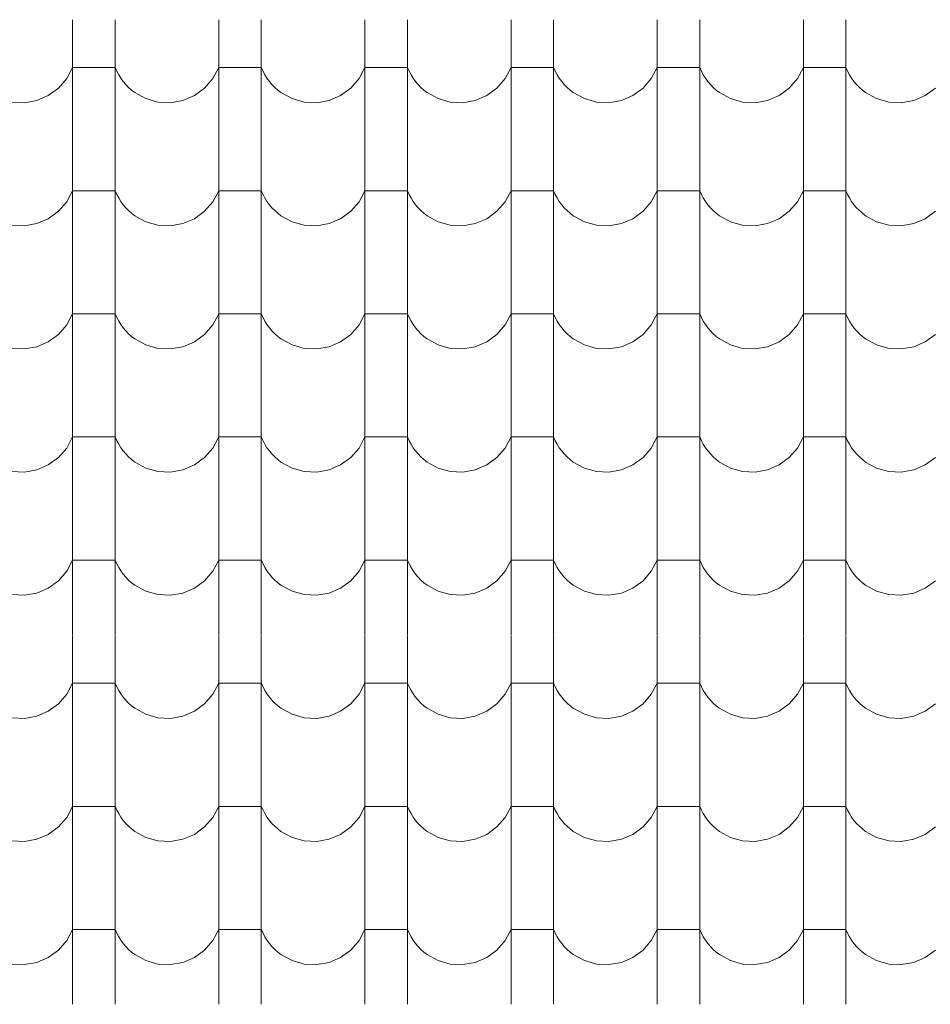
# Model space of a CAD drawing. Header units: millimetres. Extents: x -20699 to 32021, y -4298 to 11971.
# Tile 25 of 74: x -13469 to -12441, y 7717 to 8829. Entities that reach past the tile are written whole.
import ezdxf

# ---------------------------------------------------------------- set-up
doc = ezdxf.new("R2010")
doc.units = ezdxf.units.MM
doc.header["$MEASUREMENT"] = 0
doc.layers.add('A-A_1_Bourané_Výplně - Povrchové', color=7, linetype='Continuous')
doc.layers.add('A-A_1_Konstrukce - střechy a skořepiny', color=7, linetype='Continuous')

# ---------------------------------------------------------------- blocks, each defined once
blk = doc.blocks.new('*X1', base_point=(-21954.7, -8431.5))
at = {"layer": 'A-A_1_Bourané_Výplně - Povrchové', "color": 251, "linetype": 'Continuous', "lineweight": 20, "true_color": 0x6a6a6a}
for p, q in [((-13408.9, 8828.5), (-13408.9, 8690)), ((-13360.9, 8828.5), (-13360.9, 8690)), ((-13243.9, 8828.5), (-13243.9, 8690)), ((-13195.9, 8828.5), (-13195.9, 8690)), ((-13078.9, 8828.5), (-13078.9, 8690)), ((-13030.9, 8828.5), (-13030.9, 8690)), ((-12913.9, 8828.5), (-12913.9, 8690)), ((-12865.9, 8828.5), (-12865.9, 8690)), ((-12748.9, 8828.5), (-12748.9, 8690)), ((-12700.9, 8828.5), (-12700.9, 8690)), ((-12583.9, 8828.5), (-12583.9, 8690)), ((-12535.9, 8828.5), (-12535.9, 8690)), ((-13415.6, 8762), (-13408.9, 8774.5)), ((-13384.9, 8774.5), (-13408.9, 8774.5)), ((-13360.9, 8774.5), (-13384.9, 8774.5)), ((-13360.9, 8774.5), (-13359, 8770.3)), ((-13359, 8770.3), (-13356.9, 8766.3)), ((-13250.6, 8762), (-13243.9, 8774.5)), ((-13219.9, 8774.5), (-13243.9, 8774.5)), ((-13195.9, 8774.5), (-13219.9, 8774.5)), ((-13195.9, 8774.5), (-13194, 8770.3)), ((-13194, 8770.3), (-13191.9, 8766.3)), ((-13085.6, 8762), (-13078.9, 8774.5)), ((-13054.9, 8774.5), (-13078.9, 8774.5)), ((-13030.9, 8774.5), (-13054.9, 8774.5)), ((-13030.9, 8774.5), (-13029, 8770.3)), ((-13029, 8770.3), (-13026.9, 8766.3)), ((-12920.6, 8762), (-12913.9, 8774.5)), ((-12889.9, 8774.5), (-12913.9, 8774.5)), ((-12865.9, 8774.5), (-12889.9, 8774.5)), ((-12865.9, 8774.5), (-12864, 8770.3)), ((-12864, 8770.3), (-12861.9, 8766.3)), ((-12755.6, 8762), (-12748.9, 8774.5)), ((-12724.9, 8774.5), (-12748.9, 8774.5)), ((-12700.9, 8774.5), (-12724.9, 8774.5)), ((-12700.9, 8774.5), (-12699, 8770.3)), ((-12699, 8770.3), (-12696.9, 8766.3)), ((-12590.6, 8762), (-12583.9, 8774.5)), ((-12559.9, 8774.5), (-12583.9, 8774.5)), ((-12535.9, 8774.5), (-12559.9, 8774.5)), ((-12535.9, 8774.5), (-12534, 8770.3)), ((-12534, 8770.3), (-12531.9, 8766.3)), ((-13424.9, 8751.2), (-13415.6, 8762)), ((-13356.9, 8766.3), (-13354.5, 8762.4)), ((-13354.5, 8762.4), (-13351.8, 8758.7)), ((-13351.8, 8758.7), (-13348.9, 8755.3)), ((-13259.9, 8751.2), (-13250.6, 8762)), ((-13191.9, 8766.3), (-13189.5, 8762.4)), ((-13189.5, 8762.4), (-13186.8, 8758.7)), ((-13186.8, 8758.7), (-13183.9, 8755.3)), ((-13094.9, 8751.2), (-13085.6, 8762)), ((-13026.9, 8766.3), (-13024.5, 8762.4)), ((-13024.5, 8762.4), (-13021.8, 8758.7)), ((-13021.8, 8758.7), (-13018.9, 8755.3)), ((-12929.9, 8751.2), (-12920.6, 8762)), ((-12861.9, 8766.3), (-12859.5, 8762.4)), ((-12859.5, 8762.4), (-12856.8, 8758.7)), ((-12856.8, 8758.7), (-12853.9, 8755.3)), ((-12764.9, 8751.2), (-12755.6, 8762)), ((-12696.9, 8766.3), (-12694.5, 8762.4)), ((-12694.5, 8762.4), (-12691.8, 8758.7)), ((-12691.8, 8758.7), (-12688.9, 8755.3)), ((-12599.9, 8751.2), (-12590.6, 8762)), ((-12531.9, 8766.3), (-12529.5, 8762.4)), ((-12529.5, 8762.4), (-12526.8, 8758.7)), ((-12526.8, 8758.7), (-12523.9, 8755.3)), ((-13436.4, 8742.9), (-13424.9, 8751.2)), ((-13348.9, 8755.3), (-13345.7, 8752)), ((-13345.7, 8752), (-13342.3, 8749)), ((-13342.3, 8749), (-13338.7, 8746.2)), ((-13271.4, 8742.9), (-13259.9, 8751.2)), ((-13183.9, 8755.3), (-13180.7, 8752)), ((-13180.7, 8752), (-13177.3, 8749)), ((-13177.3, 8749), (-13173.7, 8746.2)), ((-13106.4, 8742.9), (-13094.9, 8751.2)), ((-13018.9, 8755.3), (-13015.7, 8752)), ((-13015.7, 8752), (-13012.3, 8749)), ((-13012.3, 8749), (-13008.7, 8746.2)), ((-12941.4, 8742.9), (-12929.9, 8751.2)), ((-12853.9, 8755.3), (-12850.7, 8752)), ((-12850.7, 8752), (-12847.3, 8749)), ((-12847.3, 8749), (-12843.7, 8746.2)), ((-12776.4, 8742.9), (-12764.9, 8751.2)), ((-12688.9, 8755.3), (-12685.7, 8752)), ((-12685.7, 8752), (-12682.3, 8749)), ((-12682.3, 8749), (-12678.7, 8746.2)), ((-12611.4, 8742.9), (-12599.9, 8751.2)), ((-12523.9, 8755.3), (-12520.7, 8752)), ((-12520.7, 8752), (-12517.3, 8749)), ((-12517.3, 8749), (-12513.7, 8746.2)), ((-12446.4, 8742.9), (-12434.9, 8751.2)), ((-13463.4, 8734.8), (-13449.4, 8737.3)), ((-13449.4, 8737.3), (-13436.4, 8742.9)), ((-13338.7, 8746.2), (-13326.2, 8739.4)), ((-13326.2, 8739.4), (-13312.6, 8735.5)), ((-13298.4, 8734.8), (-13284.4, 8737.3)), ((-13284.4, 8737.3), (-13271.4, 8742.9)), ((-13173.7, 8746.2), (-13161.2, 8739.4)), ((-13161.2, 8739.4), (-13147.6, 8735.5)), ((-13133.4, 8734.8), (-13119.4, 8737.3)), ((-13119.4, 8737.3), (-13106.4, 8742.9)), ((-13008.7, 8746.2), (-12996.2, 8739.4)), ((-12996.2, 8739.4), (-12982.6, 8735.5)), ((-12968.4, 8734.8), (-12954.4, 8737.3)), ((-12954.4, 8737.3), (-12941.4, 8742.9)), ((-12843.7, 8746.2), (-12831.2, 8739.4)), ((-12831.2, 8739.4), (-12817.6, 8735.5)), ((-12803.4, 8734.8), (-12789.4, 8737.3)), ((-12789.4, 8737.3), (-12776.4, 8742.9)), ((-12678.7, 8746.2), (-12666.2, 8739.4)), ((-12666.2, 8739.4), (-12652.6, 8735.5)), ((-12638.4, 8734.8), (-12624.4, 8737.3)), ((-12624.4, 8737.3), (-12611.4, 8742.9)), ((-12513.7, 8746.2), (-12501.2, 8739.4)), ((-12501.2, 8739.4), (-12487.6, 8735.5)), ((-12473.4, 8734.8), (-12459.4, 8737.3)), ((-12459.4, 8737.3), (-12446.4, 8742.9)), ((-13477.6, 8735.5), (-13463.4, 8734.8)), ((-13312.6, 8735.5), (-13298.4, 8734.8)), ((-13147.6, 8735.5), (-13133.4, 8734.8)), ((-12982.6, 8735.5), (-12968.4, 8734.8)), ((-12817.6, 8735.5), (-12803.4, 8734.8)), ((-12652.6, 8735.5), (-12638.4, 8734.8)), ((-12487.6, 8735.5), (-12473.4, 8734.8)), ((-13408.9, 8689.5), (-13408.9, 8551)), ((-13360.9, 8689.5), (-13360.9, 8551)), ((-13243.9, 8689.5), (-13243.9, 8551)), ((-13195.9, 8689.5), (-13195.9, 8551)), ((-13078.9, 8689.5), (-13078.9, 8551)), ((-13030.9, 8689.5), (-13030.9, 8551)), ((-12913.9, 8689.5), (-12913.9, 8551)), ((-12865.9, 8689.5), (-12865.9, 8551)), ((-12748.9, 8689.5), (-12748.9, 8551)), ((-12700.9, 8689.5), (-12700.9, 8551)), ((-12583.9, 8689.5), (-12583.9, 8551)), ((-12535.9, 8689.5), (-12535.9, 8551)), ((-13415.6, 8623), (-13408.9, 8635.5)), ((-13384.9, 8635.5), (-13408.9, 8635.5)), ((-13360.9, 8635.5), (-13384.9, 8635.5)), ((-13360.9, 8635.5), (-13359, 8631.3)), ((-13359, 8631.3), (-13356.9, 8627.3)), ((-13356.9, 8627.3), (-13354.5, 8623.4)), ((-13250.6, 8623), (-13243.9, 8635.5)), ((-13219.9, 8635.5), (-13243.9, 8635.5)), ((-13195.9, 8635.5), (-13219.9, 8635.5)), ((-13195.9, 8635.5), (-13194, 8631.3)), ((-13194, 8631.3), (-13191.9, 8627.3)), ((-13191.9, 8627.3), (-13189.5, 8623.4)), ((-13085.6, 8623), (-13078.9, 8635.5)), ((-13054.9, 8635.5), (-13078.9, 8635.5)), ((-13030.9, 8635.5), (-13054.9, 8635.5)), ((-13030.9, 8635.5), (-13029, 8631.3)), ((-13029, 8631.3), (-13026.9, 8627.3)), ((-13026.9, 8627.3), (-13024.5, 8623.4)), ((-12920.6, 8623), (-12913.9, 8635.5)), ((-12889.9, 8635.5), (-12913.9, 8635.5)), ((-12865.9, 8635.5), (-12889.9, 8635.5)), ((-12865.9, 8635.5), (-12864, 8631.3)), ((-12864, 8631.3), (-12861.9, 8627.3)), ((-12861.9, 8627.3), (-12859.5, 8623.4)), ((-12755.6, 8623), (-12748.9, 8635.5)), ((-12724.9, 8635.5), (-12748.9, 8635.5)), ((-12700.9, 8635.5), (-12724.9, 8635.5)), ((-12700.9, 8635.5), (-12699, 8631.3)), ((-12699, 8631.3), (-12696.9, 8627.3)), ((-12696.9, 8627.3), (-12694.5, 8623.4)), ((-12590.6, 8623), (-12583.9, 8635.5)), ((-12559.9, 8635.5), (-12583.9, 8635.5)), ((-12535.9, 8635.5), (-12559.9, 8635.5)), ((-12535.9, 8635.5), (-12534, 8631.3)), ((-12534, 8631.3), (-12531.9, 8627.3)), ((-12531.9, 8627.3), (-12529.5, 8623.4)), ((-13424.9, 8612.2), (-13415.6, 8623)), ((-13354.5, 8623.4), (-13351.8, 8619.7)), ((-13351.8, 8619.7), (-13348.9, 8616.3)), ((-13348.9, 8616.3), (-13345.7, 8613)), ((-13259.9, 8612.2), (-13250.6, 8623)), ((-13189.5, 8623.4), (-13186.8, 8619.7)), ((-13186.8, 8619.7), (-13183.9, 8616.3)), ((-13183.9, 8616.3), (-13180.7, 8613)), ((-13094.9, 8612.2), (-13085.6, 8623)), ((-13024.5, 8623.4), (-13021.8, 8619.7)), ((-13021.8, 8619.7), (-13018.9, 8616.3)), ((-13018.9, 8616.3), (-13015.7, 8613)), ((-12929.9, 8612.2), (-12920.6, 8623)), ((-12859.5, 8623.4), (-12856.8, 8619.7)), ((-12856.8, 8619.7), (-12853.9, 8616.3)), ((-12853.9, 8616.3), (-12850.7, 8613)), ((-12764.9, 8612.2), (-12755.6, 8623)), ((-12694.5, 8623.4), (-12691.8, 8619.7)), ((-12691.8, 8619.7), (-12688.9, 8616.3)), ((-12688.9, 8616.3), (-12685.7, 8613)), ((-12599.9, 8612.2), (-12590.6, 8623)), ((-12529.5, 8623.4), (-12526.8, 8619.7)), ((-12526.8, 8619.7), (-12523.9, 8616.3)), ((-12523.9, 8616.3), (-12520.7, 8613)), ((-13449.4, 8598.3), (-13436.4, 8603.9)), ((-13436.4, 8603.9), (-13424.9, 8612.2)), ((-13345.7, 8613), (-13342.3, 8610)), ((-13342.3, 8610), (-13338.7, 8607.2)), ((-13338.7, 8607.2), (-13326.2, 8600.4)), ((-13284.4, 8598.3), (-13271.4, 8603.9)), ((-13271.4, 8603.9), (-13259.9, 8612.2)), ((-13180.7, 8613), (-13177.3, 8610)), ((-13177.3, 8610), (-13173.7, 8607.2)), ((-13173.7, 8607.2), (-13161.2, 8600.4)), ((-13119.4, 8598.3), (-13106.4, 8603.9)), ((-13106.4, 8603.9), (-13094.9, 8612.2)), ((-13015.7, 8613), (-13012.3, 8610)), ((-13012.3, 8610), (-13008.7, 8607.2)), ((-13008.7, 8607.2), (-12996.2, 8600.4)), ((-12954.4, 8598.3), (-12941.4, 8603.9)), ((-12941.4, 8603.9), (-12929.9, 8612.2)), ((-12850.7, 8613), (-12847.3, 8610)), ((-12847.3, 8610), (-12843.7, 8607.2)), ((-12843.7, 8607.2), (-12831.2, 8600.4)), ((-12789.4, 8598.3), (-12776.4, 8603.9)), ((-12776.4, 8603.9), (-12764.9, 8612.2)), ((-12685.7, 8613), (-12682.3, 8610)), ((-12682.3, 8610), (-12678.7, 8607.2)), ((-12678.7, 8607.2), (-12666.2, 8600.4)), ((-12624.4, 8598.3), (-12611.4, 8603.9)), ((-12611.4, 8603.9), (-12599.9, 8612.2)), ((-12520.7, 8613), (-12517.3, 8610)), ((-12517.3, 8610), (-12513.7, 8607.2)), ((-12513.7, 8607.2), (-12501.2, 8600.4)), ((-12459.4, 8598.3), (-12446.4, 8603.9)), ((-12446.4, 8603.9), (-12434.9, 8612.2)), ((-13477.6, 8596.5), (-13463.4, 8595.8)), ((-13463.4, 8595.8), (-13449.4, 8598.3)), ((-13326.2, 8600.4), (-13312.6, 8596.5)), ((-13312.6, 8596.5), (-13298.4, 8595.8)), ((-13298.4, 8595.8), (-13284.4, 8598.3)), ((-13161.2, 8600.4), (-13147.6, 8596.5)), ((-13147.6, 8596.5), (-13133.4, 8595.8)), ((-13133.4, 8595.8), (-13119.4, 8598.3)), ((-12996.2, 8600.4), (-12982.6, 8596.5)), ((-12982.6, 8596.5), (-12968.4, 8595.8)), ((-12968.4, 8595.8), (-12954.4, 8598.3)), ((-12831.2, 8600.4), (-12817.6, 8596.5)), ((-12817.6, 8596.5), (-12803.4, 8595.8)), ((-12803.4, 8595.8), (-12789.4, 8598.3)), ((-12666.2, 8600.4), (-12652.6, 8596.5)), ((-12652.6, 8596.5), (-12638.4, 8595.8)), ((-12638.4, 8595.8), (-12624.4, 8598.3)), ((-12501.2, 8600.4), (-12487.6, 8596.5)), ((-12487.6, 8596.5), (-12473.4, 8595.8)), ((-12473.4, 8595.8), (-12459.4, 8598.3)), ((-13408.9, 8550.5), (-13408.9, 8412)), ((-13360.9, 8550.5), (-13360.9, 8412)), ((-13243.9, 8550.5), (-13243.9, 8412)), ((-13195.9, 8550.5), (-13195.9, 8412)), ((-13078.9, 8550.5), (-13078.9, 8412)), ((-13030.9, 8550.5), (-13030.9, 8412)), ((-12913.9, 8550.5), (-12913.9, 8412)), ((-12865.9, 8550.5), (-12865.9, 8412)), ((-12748.9, 8550.5), (-12748.9, 8412)), ((-12700.9, 8550.5), (-12700.9, 8412)), ((-12583.9, 8550.5), (-12583.9, 8412)), ((-12535.9, 8550.5), (-12535.9, 8412)), ((-13415.6, 8484), (-13408.9, 8496.5)), ((-13384.9, 8496.5), (-13408.9, 8496.5)), ((-13360.9, 8496.5), (-13384.9, 8496.5)), ((-13360.9, 8496.5), (-13359, 8492.3)), ((-13359, 8492.3), (-13356.9, 8488.3)), ((-13250.6, 8484), (-13243.9, 8496.5)), ((-13219.9, 8496.5), (-13243.9, 8496.5)), ((-13195.9, 8496.5), (-13219.9, 8496.5)), ((-13195.9, 8496.5), (-13194, 8492.3)), ((-13194, 8492.3), (-13191.9, 8488.3)), ((-13085.6, 8484), (-13078.9, 8496.5)), ((-13054.9, 8496.5), (-13078.9, 8496.5)), ((-13030.9, 8496.5), (-13054.9, 8496.5)), ((-13030.9, 8496.5), (-13029, 8492.3)), ((-13029, 8492.3), (-13026.9, 8488.3)), ((-12920.6, 8484), (-12913.9, 8496.5)), ((-12889.9, 8496.5), (-12913.9, 8496.5)), ((-12865.9, 8496.5), (-12889.9, 8496.5)), ((-12865.9, 8496.5), (-12864, 8492.3)), ((-12864, 8492.3), (-12861.9, 8488.3)), ((-12755.6, 8484), (-12748.9, 8496.5)), ((-12724.9, 8496.5), (-12748.9, 8496.5)), ((-12700.9, 8496.5), (-12724.9, 8496.5)), ((-12700.9, 8496.5), (-12699, 8492.3)), ((-12699, 8492.3), (-12696.9, 8488.3)), ((-12590.6, 8484), (-12583.9, 8496.5)), ((-12559.9, 8496.5), (-12583.9, 8496.5)), ((-12535.9, 8496.5), (-12559.9, 8496.5)), ((-12535.9, 8496.5), (-12534, 8492.3)), ((-12534, 8492.3), (-12531.9, 8488.3)), ((-13424.9, 8473.2), (-13415.6, 8484)), ((-13356.9, 8488.3), (-13354.5, 8484.4)), ((-13354.5, 8484.4), (-13351.8, 8480.7)), ((-13259.9, 8473.2), (-13250.6, 8484)), ((-13191.9, 8488.3), (-13189.5, 8484.4)), ((-13189.5, 8484.4), (-13186.8, 8480.7)), ((-13094.9, 8473.2), (-13085.6, 8484)), ((-13026.9, 8488.3), (-13024.5, 8484.4)), ((-13024.5, 8484.4), (-13021.8, 8480.7)), ((-12929.9, 8473.2), (-12920.6, 8484)), ((-12861.9, 8488.3), (-12859.5, 8484.4)), ((-12859.5, 8484.4), (-12856.8, 8480.7)), ((-12764.9, 8473.2), (-12755.6, 8484)), ((-12696.9, 8488.3), (-12694.5, 8484.4)), ((-12694.5, 8484.4), (-12691.8, 8480.7)), ((-12599.9, 8473.2), (-12590.6, 8484)), ((-12531.9, 8488.3), (-12529.5, 8484.4)), ((-12529.5, 8484.4), (-12526.8, 8480.7)), ((-13436.4, 8464.9), (-13424.9, 8473.2)), ((-13351.8, 8480.7), (-13348.9, 8477.3)), ((-13348.9, 8477.3), (-13345.7, 8474)), ((-13345.7, 8474), (-13342.3, 8471)), ((-13342.3, 8471), (-13338.7, 8468.2)), ((-13271.4, 8464.9), (-13259.9, 8473.2)), ((-13186.8, 8480.7), (-13183.9, 8477.3)), ((-13183.9, 8477.3), (-13180.7, 8474)), ((-13180.7, 8474), (-13177.3, 8471)), ((-13177.3, 8471), (-13173.7, 8468.2)), ((-13106.4, 8464.9), (-13094.9, 8473.2)), ((-13021.8, 8480.7), (-13018.9, 8477.3)), ((-13018.9, 8477.3), (-13015.7, 8474)), ((-13015.7, 8474), (-13012.3, 8471)), ((-13012.3, 8471), (-13008.7, 8468.2)), ((-12941.4, 8464.9), (-12929.9, 8473.2)), ((-12856.8, 8480.7), (-12853.9, 8477.3)), ((-12853.9, 8477.3), (-12850.7, 8474)), ((-12850.7, 8474), (-12847.3, 8471)), ((-12847.3, 8471), (-12843.7, 8468.2)), ((-12776.4, 8464.9), (-12764.9, 8473.2)), ((-12691.8, 8480.7), (-12688.9, 8477.3)), ((-12688.9, 8477.3), (-12685.7, 8474)), ((-12685.7, 8474), (-12682.3, 8471)), ((-12682.3, 8471), (-12678.7, 8468.2)), ((-12611.4, 8464.9), (-12599.9, 8473.2)), ((-12526.8, 8480.7), (-12523.9, 8477.3)), ((-12523.9, 8477.3), (-12520.7, 8474)), ((-12520.7, 8474), (-12517.3, 8471)), ((-12517.3, 8471), (-12513.7, 8468.2)), ((-12446.4, 8464.9), (-12434.9, 8473.2)), ((-13463.4, 8456.8), (-13449.4, 8459.3)), ((-13449.4, 8459.3), (-13436.4, 8464.9)), ((-13338.7, 8468.2), (-13326.2, 8461.4)), ((-13326.2, 8461.4), (-13312.6, 8457.5)), ((-13298.4, 8456.8), (-13284.4, 8459.3)), ((-13284.4, 8459.3), (-13271.4, 8464.9)), ((-13173.7, 8468.2), (-13161.2, 8461.4)), ((-13161.2, 8461.4), (-13147.6, 8457.5)), ((-13133.4, 8456.8), (-13119.4, 8459.3)), ((-13119.4, 8459.3), (-13106.4, 8464.9)), ((-13008.7, 8468.2), (-12996.2, 8461.4)), ((-12996.2, 8461.4), (-12982.6, 8457.5)), ((-12968.4, 8456.8), (-12954.4, 8459.3)), ((-12954.4, 8459.3), (-12941.4, 8464.9)), ((-12843.7, 8468.2), (-12831.2, 8461.4)), ((-12831.2, 8461.4), (-12817.6, 8457.5)), ((-12803.4, 8456.8), (-12789.4, 8459.3)), ((-12789.4, 8459.3), (-12776.4, 8464.9)), ((-12678.7, 8468.2), (-12666.2, 8461.4)), ((-12666.2, 8461.4), (-12652.6, 8457.5)), ((-12638.4, 8456.8), (-12624.4, 8459.3)), ((-12624.4, 8459.3), (-12611.4, 8464.9)), ((-12513.7, 8468.2), (-12501.2, 8461.4)), ((-12501.2, 8461.4), (-12487.6, 8457.5)), ((-12473.4, 8456.8), (-12459.4, 8459.3)), ((-12459.4, 8459.3), (-12446.4, 8464.9)), ((-13477.6, 8457.5), (-13463.4, 8456.8)), ((-13312.6, 8457.5), (-13298.4, 8456.8)), ((-13147.6, 8457.5), (-13133.4, 8456.8)), ((-12982.6, 8457.5), (-12968.4, 8456.8)), ((-12817.6, 8457.5), (-12803.4, 8456.8)), ((-12652.6, 8457.5), (-12638.4, 8456.8)), ((-12487.6, 8457.5), (-12473.4, 8456.8)), ((-13408.9, 8411.5), (-13408.9, 8273)), ((-13360.9, 8411.5), (-13360.9, 8273)), ((-13243.9, 8411.5), (-13243.9, 8273)), ((-13195.9, 8411.5), (-13195.9, 8273)), ((-13078.9, 8411.5), (-13078.9, 8273)), ((-13030.9, 8411.5), (-13030.9, 8273)), ((-12913.9, 8411.5), (-12913.9, 8273)), ((-12865.9, 8411.5), (-12865.9, 8273)), ((-12748.9, 8411.5), (-12748.9, 8273)), ((-12700.9, 8411.5), (-12700.9, 8273)), ((-12583.9, 8411.5), (-12583.9, 8273)), ((-12535.9, 8411.5), (-12535.9, 8273)), ((-13415.6, 8345), (-13408.9, 8357.5)), ((-13384.9, 8357.5), (-13408.9, 8357.5)), ((-13360.9, 8357.5), (-13384.9, 8357.5)), ((-13360.9, 8357.5), (-13359, 8353.3)), ((-13359, 8353.3), (-13356.9, 8349.3)), ((-13356.9, 8349.3), (-13354.5, 8345.4)), ((-13250.6, 8345), (-13243.9, 8357.5)), ((-13219.9, 8357.5), (-13243.9, 8357.5)), ((-13195.9, 8357.5), (-13219.9, 8357.5)), ((-13195.9, 8357.5), (-13194, 8353.3)), ((-13194, 8353.3), (-13191.9, 8349.3)), ((-13191.9, 8349.3), (-13189.5, 8345.4)), ((-13085.6, 8345), (-13078.9, 8357.5)), ((-13054.9, 8357.5), (-13078.9, 8357.5)), ((-13030.9, 8357.5), (-13054.9, 8357.5)), ((-13030.9, 8357.5), (-13029, 8353.3)), ((-13029, 8353.3), (-13026.9, 8349.3)), ((-13026.9, 8349.3), (-13024.5, 8345.4)), ((-12920.6, 8345), (-12913.9, 8357.5)), ((-12889.9, 8357.5), (-12913.9, 8357.5)), ((-12865.9, 8357.5), (-12889.9, 8357.5)), ((-12865.9, 8357.5), (-12864, 8353.3)), ((-12864, 8353.3), (-12861.9, 8349.3)), ((-12861.9, 8349.3), (-12859.5, 8345.4)), ((-12755.6, 8345), (-12748.9, 8357.5)), ((-12724.9, 8357.5), (-12748.9, 8357.5)), ((-12700.9, 8357.5), (-12724.9, 8357.5)), ((-12700.9, 8357.5), (-12699, 8353.3)), ((-12699, 8353.3), (-12696.9, 8349.3)), ((-12696.9, 8349.3), (-12694.5, 8345.4)), ((-12590.6, 8345), (-12583.9, 8357.5)), ((-12559.9, 8357.5), (-12583.9, 8357.5)), ((-12535.9, 8357.5), (-12559.9, 8357.5)), ((-12535.9, 8357.5), (-12534, 8353.3)), ((-12534, 8353.3), (-12531.9, 8349.3)), ((-12531.9, 8349.3), (-12529.5, 8345.4)), ((-13424.9, 8334.2), (-13415.6, 8345)), ((-13354.5, 8345.4), (-13351.8, 8341.7)), ((-13351.8, 8341.7), (-13348.9, 8338.3)), ((-13348.9, 8338.3), (-13345.7, 8335)), ((-13259.9, 8334.2), (-13250.6, 8345)), ((-13189.5, 8345.4), (-13186.8, 8341.7)), ((-13186.8, 8341.7), (-13183.9, 8338.3)), ((-13183.9, 8338.3), (-13180.7, 8335)), ((-13094.9, 8334.2), (-13085.6, 8345)), ((-13024.5, 8345.4), (-13021.8, 8341.7)), ((-13021.8, 8341.7), (-13018.9, 8338.3)), ((-13018.9, 8338.3), (-13015.7, 8335)), ((-12929.9, 8334.2), (-12920.6, 8345)), ((-12859.5, 8345.4), (-12856.8, 8341.7)), ((-12856.8, 8341.7), (-12853.9, 8338.3)), ((-12853.9, 8338.3), (-12850.7, 8335)), ((-12764.9, 8334.2), (-12755.6, 8345)), ((-12694.5, 8345.4), (-12691.8, 8341.7)), ((-12691.8, 8341.7), (-12688.9, 8338.3)), ((-12688.9, 8338.3), (-12685.7, 8335)), ((-12599.9, 8334.2), (-12590.6, 8345)), ((-12529.5, 8345.4), (-12526.8, 8341.7)), ((-12526.8, 8341.7), (-12523.9, 8338.3)), ((-12523.9, 8338.3), (-12520.7, 8335)), ((-13449.4, 8320.3), (-13436.4, 8325.9)), ((-13436.4, 8325.9), (-13424.9, 8334.2)), ((-13345.7, 8335), (-13342.3, 8332)), ((-13342.3, 8332), (-13338.7, 8329.2)), ((-13338.7, 8329.2), (-13326.2, 8322.4)), ((-13284.4, 8320.3), (-13271.4, 8325.9)), ((-13271.4, 8325.9), (-13259.9, 8334.2)), ((-13180.7, 8335), (-13177.3, 8332)), ((-13177.3, 8332), (-13173.7, 8329.2)), ((-13173.7, 8329.2), (-13161.2, 8322.4)), ((-13119.4, 8320.3), (-13106.4, 8325.9)), ((-13106.4, 8325.9), (-13094.9, 8334.2)), ((-13015.7, 8335), (-13012.3, 8332)), ((-13012.3, 8332), (-13008.7, 8329.2)), ((-13008.7, 8329.2), (-12996.2, 8322.4)), ((-12954.4, 8320.3), (-12941.4, 8325.9)), ((-12941.4, 8325.9), (-12929.9, 8334.2)), ((-12850.7, 8335), (-12847.3, 8332)), ((-12847.3, 8332), (-12843.7, 8329.2)), ((-12843.7, 8329.2), (-12831.2, 8322.4)), ((-12789.4, 8320.3), (-12776.4, 8325.9)), ((-12776.4, 8325.9), (-12764.9, 8334.2)), ((-12685.7, 8335), (-12682.3, 8332)), ((-12682.3, 8332), (-12678.7, 8329.2)), ((-12678.7, 8329.2), (-12666.2, 8322.4)), ((-12624.4, 8320.3), (-12611.4, 8325.9)), ((-12611.4, 8325.9), (-12599.9, 8334.2)), ((-12520.7, 8335), (-12517.3, 8332)), ((-12517.3, 8332), (-12513.7, 8329.2)), ((-12513.7, 8329.2), (-12501.2, 8322.4)), ((-12459.4, 8320.3), (-12446.4, 8325.9)), ((-12446.4, 8325.9), (-12434.9, 8334.2)), ((-13477.6, 8318.5), (-13463.4, 8317.8)), ((-13463.4, 8317.8), (-13449.4, 8320.3)), ((-13326.2, 8322.4), (-13312.6, 8318.5)), ((-13312.6, 8318.5), (-13298.4, 8317.8)), ((-13298.4, 8317.8), (-13284.4, 8320.3)), ((-13161.2, 8322.4), (-13147.6, 8318.5)), ((-13147.6, 8318.5), (-13133.4, 8317.8)), ((-13133.4, 8317.8), (-13119.4, 8320.3)), ((-12996.2, 8322.4), (-12982.6, 8318.5)), ((-12982.6, 8318.5), (-12968.4, 8317.8)), ((-12968.4, 8317.8), (-12954.4, 8320.3)), ((-12831.2, 8322.4), (-12817.6, 8318.5)), ((-12817.6, 8318.5), (-12803.4, 8317.8)), ((-12803.4, 8317.8), (-12789.4, 8320.3)), ((-12666.2, 8322.4), (-12652.6, 8318.5)), ((-12652.6, 8318.5), (-12638.4, 8317.8)), ((-12638.4, 8317.8), (-12624.4, 8320.3)), ((-12501.2, 8322.4), (-12487.6, 8318.5)), ((-12487.6, 8318.5), (-12473.4, 8317.8)), ((-12473.4, 8317.8), (-12459.4, 8320.3)), ((-13408.9, 8272.5), (-13408.9, 8134)), ((-13360.9, 8272.5), (-13360.9, 8134)), ((-13243.9, 8272.5), (-13243.9, 8134)), ((-13195.9, 8272.5), (-13195.9, 8134)), ((-13078.9, 8272.5), (-13078.9, 8134)), ((-13030.9, 8272.5), (-13030.9, 8134)), ((-12913.9, 8272.5), (-12913.9, 8134)), ((-12865.9, 8272.5), (-12865.9, 8134)), ((-12748.9, 8272.5), (-12748.9, 8134)), ((-12700.9, 8272.5), (-12700.9, 8134)), ((-12583.9, 8272.5), (-12583.9, 8134)), ((-12535.9, 8272.5), (-12535.9, 8134)), ((-13415.6, 8206), (-13408.9, 8218.5)), ((-13384.9, 8218.5), (-13408.9, 8218.5)), ((-13360.9, 8218.5), (-13384.9, 8218.5)), ((-13360.9, 8218.5), (-13359, 8214.3)), ((-13359, 8214.3), (-13356.9, 8210.3)), ((-13250.6, 8206), (-13243.9, 8218.5)), ((-13219.9, 8218.5), (-13243.9, 8218.5)), ((-13195.9, 8218.5), (-13219.9, 8218.5)), ((-13195.9, 8218.5), (-13194, 8214.3)), ((-13194, 8214.3), (-13191.9, 8210.3)), ((-13085.6, 8206), (-13078.9, 8218.5)), ((-13054.9, 8218.5), (-13078.9, 8218.5)), ((-13030.9, 8218.5), (-13054.9, 8218.5)), ((-13030.9, 8218.5), (-13029, 8214.3)), ((-13029, 8214.3), (-13026.9, 8210.3)), ((-12920.6, 8206), (-12913.9, 8218.5)), ((-12889.9, 8218.5), (-12913.9, 8218.5)), ((-12865.9, 8218.5), (-12889.9, 8218.5)), ((-12865.9, 8218.5), (-12864, 8214.3)), ((-12864, 8214.3), (-12861.9, 8210.3)), ((-12755.6, 8206), (-12748.9, 8218.5)), ((-12724.9, 8218.5), (-12748.9, 8218.5)), ((-12700.9, 8218.5), (-12724.9, 8218.5)), ((-12700.9, 8218.5), (-12699, 8214.3)), ((-12699, 8214.3), (-12696.9, 8210.3)), ((-12590.6, 8206), (-12583.9, 8218.5)), ((-12559.9, 8218.5), (-12583.9, 8218.5)), ((-12535.9, 8218.5), (-12559.9, 8218.5)), ((-12535.9, 8218.5), (-12534, 8214.3)), ((-12534, 8214.3), (-12531.9, 8210.3)), ((-13424.9, 8195.2), (-13415.6, 8206)), ((-13356.9, 8210.3), (-13354.5, 8206.4)), ((-13354.5, 8206.4), (-13351.8, 8202.7)), ((-13259.9, 8195.2), (-13250.6, 8206)), ((-13191.9, 8210.3), (-13189.5, 8206.4)), ((-13189.5, 8206.4), (-13186.8, 8202.7)), ((-13094.9, 8195.2), (-13085.6, 8206)), ((-13026.9, 8210.3), (-13024.5, 8206.4)), ((-13024.5, 8206.4), (-13021.8, 8202.7)), ((-12929.9, 8195.2), (-12920.6, 8206)), ((-12861.9, 8210.3), (-12859.5, 8206.4)), ((-12859.5, 8206.4), (-12856.8, 8202.7)), ((-12764.9, 8195.2), (-12755.6, 8206)), ((-12696.9, 8210.3), (-12694.5, 8206.4)), ((-12694.5, 8206.4), (-12691.8, 8202.7)), ((-12599.9, 8195.2), (-12590.6, 8206)), ((-12531.9, 8210.3), (-12529.5, 8206.4)), ((-12529.5, 8206.4), (-12526.8, 8202.7)), ((-13436.4, 8186.9), (-13424.9, 8195.2)), ((-13351.8, 8202.7), (-13348.9, 8199.3)), ((-13348.9, 8199.3), (-13345.7, 8196)), ((-13345.7, 8196), (-13342.3, 8193)), ((-13342.3, 8193), (-13338.7, 8190.2)), ((-13271.4, 8186.9), (-13259.9, 8195.2)), ((-13186.8, 8202.7), (-13183.9, 8199.3)), ((-13183.9, 8199.3), (-13180.7, 8196)), ((-13180.7, 8196), (-13177.3, 8193)), ((-13177.3, 8193), (-13173.7, 8190.2)), ((-13106.4, 8186.9), (-13094.9, 8195.2)), ((-13021.8, 8202.7), (-13018.9, 8199.3)), ((-13018.9, 8199.3), (-13015.7, 8196)), ((-13015.7, 8196), (-13012.3, 8193)), ((-13012.3, 8193), (-13008.7, 8190.2)), ((-12941.4, 8186.9), (-12929.9, 8195.2)), ((-12856.8, 8202.7), (-12853.9, 8199.3)), ((-12853.9, 8199.3), (-12850.7, 8196)), ((-12850.7, 8196), (-12847.3, 8193)), ((-12847.3, 8193), (-12843.7, 8190.2)), ((-12776.4, 8186.9), (-12764.9, 8195.2)), ((-12691.8, 8202.7), (-12688.9, 8199.3)), ((-12688.9, 8199.3), (-12685.7, 8196)), ((-12685.7, 8196), (-12682.3, 8193)), ((-12682.3, 8193), (-12678.7, 8190.2)), ((-12611.4, 8186.9), (-12599.9, 8195.2)), ((-12526.8, 8202.7), (-12523.9, 8199.3)), ((-12523.9, 8199.3), (-12520.7, 8196)), ((-12520.7, 8196), (-12517.3, 8193)), ((-12517.3, 8193), (-12513.7, 8190.2)), ((-12446.4, 8186.9), (-12434.9, 8195.2)), ((-13463.4, 8178.8), (-13449.4, 8181.3)), ((-13449.4, 8181.3), (-13436.4, 8186.9)), ((-13338.7, 8190.2), (-13326.2, 8183.4)), ((-13326.2, 8183.4), (-13312.6, 8179.5)), ((-13298.4, 8178.8), (-13284.4, 8181.3)), ((-13284.4, 8181.3), (-13271.4, 8186.9)), ((-13173.7, 8190.2), (-13161.2, 8183.4)), ((-13161.2, 8183.4), (-13147.6, 8179.5)), ((-13133.4, 8178.8), (-13119.4, 8181.3)), ((-13119.4, 8181.3), (-13106.4, 8186.9)), ((-13008.7, 8190.2), (-12996.2, 8183.4)), ((-12996.2, 8183.4), (-12982.6, 8179.5)), ((-12968.4, 8178.8), (-12954.4, 8181.3)), ((-12954.4, 8181.3), (-12941.4, 8186.9)), ((-12843.7, 8190.2), (-12831.2, 8183.4)), ((-12831.2, 8183.4), (-12817.6, 8179.5)), ((-12803.4, 8178.8), (-12789.4, 8181.3)), ((-12789.4, 8181.3), (-12776.4, 8186.9)), ((-12678.7, 8190.2), (-12666.2, 8183.4)), ((-12666.2, 8183.4), (-12652.6, 8179.5)), ((-12638.4, 8178.8), (-12624.4, 8181.3)), ((-12624.4, 8181.3), (-12611.4, 8186.9)), ((-12513.7, 8190.2), (-12501.2, 8183.4)), ((-12501.2, 8183.4), (-12487.6, 8179.5)), ((-12473.4, 8178.8), (-12459.4, 8181.3)), ((-12459.4, 8181.3), (-12446.4, 8186.9)), ((-13477.6, 8179.5), (-13463.4, 8178.8)), ((-13312.6, 8179.5), (-13298.4, 8178.8)), ((-13147.6, 8179.5), (-13133.4, 8178.8)), ((-12982.6, 8179.5), (-12968.4, 8178.8)), ((-12817.6, 8179.5), (-12803.4, 8178.8)), ((-12652.6, 8179.5), (-12638.4, 8178.8)), ((-12487.6, 8179.5), (-12473.4, 8178.8)), ((-13408.9, 8133.5), (-13408.9, 7995)), ((-13360.9, 8133.5), (-13360.9, 7995)), ((-13243.9, 8133.5), (-13243.9, 7995)), ((-13195.9, 8133.5), (-13195.9, 7995)), ((-13078.9, 8133.5), (-13078.9, 7995)), ((-13030.9, 8133.5), (-13030.9, 7995)), ((-12913.9, 8133.5), (-12913.9, 7995)), ((-12865.9, 8133.5), (-12865.9, 7995)), ((-12748.9, 8133.5), (-12748.9, 7995)), ((-12700.9, 8133.5), (-12700.9, 7995)), ((-12583.9, 8133.5), (-12583.9, 7995)), ((-12535.9, 8133.5), (-12535.9, 7995)), ((-13415.6, 8067), (-13408.9, 8079.5)), ((-13384.9, 8079.5), (-13408.9, 8079.5)), ((-13360.9, 8079.5), (-13384.9, 8079.5)), ((-13360.9, 8079.5), (-13359, 8075.3)), ((-13359, 8075.3), (-13356.9, 8071.3)), ((-13356.9, 8071.3), (-13354.5, 8067.4)), ((-13250.6, 8067), (-13243.9, 8079.5)), ((-13219.9, 8079.5), (-13243.9, 8079.5)), ((-13195.9, 8079.5), (-13219.9, 8079.5)), ((-13195.9, 8079.5), (-13194, 8075.3)), ((-13194, 8075.3), (-13191.9, 8071.3)), ((-13191.9, 8071.3), (-13189.5, 8067.4)), ((-13085.6, 8067), (-13078.9, 8079.5)), ((-13054.9, 8079.5), (-13078.9, 8079.5)), ((-13030.9, 8079.5), (-13054.9, 8079.5)), ((-13030.9, 8079.5), (-13029, 8075.3)), ((-13029, 8075.3), (-13026.9, 8071.3)), ((-13026.9, 8071.3), (-13024.5, 8067.4)), ((-12920.6, 8067), (-12913.9, 8079.5)), ((-12889.9, 8079.5), (-12913.9, 8079.5)), ((-12865.9, 8079.5), (-12889.9, 8079.5)), ((-12865.9, 8079.5), (-12864, 8075.3)), ((-12864, 8075.3), (-12861.9, 8071.3)), ((-12861.9, 8071.3), (-12859.5, 8067.4)), ((-12755.6, 8067), (-12748.9, 8079.5)), ((-12724.9, 8079.5), (-12748.9, 8079.5)), ((-12700.9, 8079.5), (-12724.9, 8079.5)), ((-12700.9, 8079.5), (-12699, 8075.3)), ((-12699, 8075.3), (-12696.9, 8071.3)), ((-12696.9, 8071.3), (-12694.5, 8067.4)), ((-12590.6, 8067), (-12583.9, 8079.5)), ((-12559.9, 8079.5), (-12583.9, 8079.5)), ((-12535.9, 8079.5), (-12559.9, 8079.5)), ((-12535.9, 8079.5), (-12534, 8075.3)), ((-12534, 8075.3), (-12531.9, 8071.3)), ((-12531.9, 8071.3), (-12529.5, 8067.4)), ((-13424.9, 8056.2), (-13415.6, 8067)), ((-13354.5, 8067.4), (-13351.8, 8063.7)), ((-13351.8, 8063.7), (-13348.9, 8060.3)), ((-13348.9, 8060.3), (-13345.7, 8057)), ((-13259.9, 8056.2), (-13250.6, 8067)), ((-13189.5, 8067.4), (-13186.8, 8063.7)), ((-13186.8, 8063.7), (-13183.9, 8060.3)), ((-13183.9, 8060.3), (-13180.7, 8057)), ((-13094.9, 8056.2), (-13085.6, 8067)), ((-13024.5, 8067.4), (-13021.8, 8063.7)), ((-13021.8, 8063.7), (-13018.9, 8060.3)), ((-13018.9, 8060.3), (-13015.7, 8057)), ((-12929.9, 8056.2), (-12920.6, 8067)), ((-12859.5, 8067.4), (-12856.8, 8063.7)), ((-12856.8, 8063.7), (-12853.9, 8060.3)), ((-12853.9, 8060.3), (-12850.7, 8057)), ((-12764.9, 8056.2), (-12755.6, 8067)), ((-12694.5, 8067.4), (-12691.8, 8063.7)), ((-12691.8, 8063.7), (-12688.9, 8060.3)), ((-12688.9, 8060.3), (-12685.7, 8057)), ((-12599.9, 8056.2), (-12590.6, 8067)), ((-12529.5, 8067.4), (-12526.8, 8063.7)), ((-12526.8, 8063.7), (-12523.9, 8060.3)), ((-12523.9, 8060.3), (-12520.7, 8057)), ((-13449.4, 8042.3), (-13436.4, 8047.9)), ((-13436.4, 8047.9), (-13424.9, 8056.2)), ((-13345.7, 8057), (-13342.3, 8054)), ((-13342.3, 8054), (-13338.7, 8051.2)), ((-13338.7, 8051.2), (-13326.2, 8044.4)), ((-13284.4, 8042.3), (-13271.4, 8047.9)), ((-13271.4, 8047.9), (-13259.9, 8056.2)), ((-13180.7, 8057), (-13177.3, 8054)), ((-13177.3, 8054), (-13173.7, 8051.2)), ((-13173.7, 8051.2), (-13161.2, 8044.4)), ((-13119.4, 8042.3), (-13106.4, 8047.9)), ((-13106.4, 8047.9), (-13094.9, 8056.2)), ((-13015.7, 8057), (-13012.3, 8054)), ((-13012.3, 8054), (-13008.7, 8051.2)), ((-13008.7, 8051.2), (-12996.2, 8044.4)), ((-12954.4, 8042.3), (-12941.4, 8047.9)), ((-12941.4, 8047.9), (-12929.9, 8056.2)), ((-12850.7, 8057), (-12847.3, 8054)), ((-12847.3, 8054), (-12843.7, 8051.2)), ((-12843.7, 8051.2), (-12831.2, 8044.4)), ((-12789.4, 8042.3), (-12776.4, 8047.9)), ((-12776.4, 8047.9), (-12764.9, 8056.2)), ((-12685.7, 8057), (-12682.3, 8054)), ((-12682.3, 8054), (-12678.7, 8051.2)), ((-12678.7, 8051.2), (-12666.2, 8044.4)), ((-12624.4, 8042.3), (-12611.4, 8047.9)), ((-12611.4, 8047.9), (-12599.9, 8056.2)), ((-12520.7, 8057), (-12517.3, 8054)), ((-12517.3, 8054), (-12513.7, 8051.2)), ((-12513.7, 8051.2), (-12501.2, 8044.4)), ((-12459.4, 8042.3), (-12446.4, 8047.9)), ((-12446.4, 8047.9), (-12434.9, 8056.2)), ((-13477.6, 8040.5), (-13463.4, 8039.8)), ((-13463.4, 8039.8), (-13449.4, 8042.3)), ((-13326.2, 8044.4), (-13312.6, 8040.5)), ((-13312.6, 8040.5), (-13298.4, 8039.8)), ((-13298.4, 8039.8), (-13284.4, 8042.3)), ((-13161.2, 8044.4), (-13147.6, 8040.5)), ((-13147.6, 8040.5), (-13133.4, 8039.8)), ((-13133.4, 8039.8), (-13119.4, 8042.3)), ((-12996.2, 8044.4), (-12982.6, 8040.5)), ((-12982.6, 8040.5), (-12968.4, 8039.8)), ((-12968.4, 8039.8), (-12954.4, 8042.3)), ((-12831.2, 8044.4), (-12817.6, 8040.5)), ((-12817.6, 8040.5), (-12803.4, 8039.8)), ((-12803.4, 8039.8), (-12789.4, 8042.3)), ((-12666.2, 8044.4), (-12652.6, 8040.5)), ((-12652.6, 8040.5), (-12638.4, 8039.8)), ((-12638.4, 8039.8), (-12624.4, 8042.3)), ((-12501.2, 8044.4), (-12487.6, 8040.5)), ((-12487.6, 8040.5), (-12473.4, 8039.8)), ((-12473.4, 8039.8), (-12459.4, 8042.3)), ((-13408.9, 7994.5), (-13408.9, 7856)), ((-13360.9, 7994.5), (-13360.9, 7856)), ((-13243.9, 7994.5), (-13243.9, 7856)), ((-13195.9, 7994.5), (-13195.9, 7856)), ((-13078.9, 7994.5), (-13078.9, 7856)), ((-13030.9, 7994.5), (-13030.9, 7856)), ((-12913.9, 7994.5), (-12913.9, 7856)), ((-12865.9, 7994.5), (-12865.9, 7856)), ((-12748.9, 7994.5), (-12748.9, 7856)), ((-12700.9, 7994.5), (-12700.9, 7856)), ((-12583.9, 7994.5), (-12583.9, 7856)), ((-12535.9, 7994.5), (-12535.9, 7856)), ((-13415.6, 7928), (-13408.9, 7940.5)), ((-13384.9, 7940.5), (-13408.9, 7940.5)), ((-13360.9, 7940.5), (-13384.9, 7940.5)), ((-13360.9, 7940.5), (-13359, 7936.3)), ((-13359, 7936.3), (-13356.9, 7932.3)), ((-13250.6, 7928), (-13243.9, 7940.5)), ((-13219.9, 7940.5), (-13243.9, 7940.5)), ((-13195.9, 7940.5), (-13219.9, 7940.5)), ((-13195.9, 7940.5), (-13194, 7936.3)), ((-13194, 7936.3), (-13191.9, 7932.3)), ((-13085.6, 7928), (-13078.9, 7940.5)), ((-13054.9, 7940.5), (-13078.9, 7940.5)), ((-13030.9, 7940.5), (-13054.9, 7940.5)), ((-13030.9, 7940.5), (-13029, 7936.3)), ((-13029, 7936.3), (-13026.9, 7932.3)), ((-12920.6, 7928), (-12913.9, 7940.5)), ((-12889.9, 7940.5), (-12913.9, 7940.5)), ((-12865.9, 7940.5), (-12889.9, 7940.5)), ((-12865.9, 7940.5), (-12864, 7936.3)), ((-12864, 7936.3), (-12861.9, 7932.3)), ((-12755.6, 7928), (-12748.9, 7940.5)), ((-12724.9, 7940.5), (-12748.9, 7940.5)), ((-12700.9, 7940.5), (-12724.9, 7940.5)), ((-12700.9, 7940.5), (-12699, 7936.3)), ((-12699, 7936.3), (-12696.9, 7932.3)), ((-12590.6, 7928), (-12583.9, 7940.5)), ((-12559.9, 7940.5), (-12583.9, 7940.5)), ((-12535.9, 7940.5), (-12559.9, 7940.5)), ((-12535.9, 7940.5), (-12534, 7936.3)), ((-12534, 7936.3), (-12531.9, 7932.3)), ((-13424.9, 7917.2), (-13415.6, 7928)), ((-13356.9, 7932.3), (-13354.5, 7928.4)), ((-13354.5, 7928.4), (-13351.8, 7924.7)), ((-13259.9, 7917.2), (-13250.6, 7928)), ((-13191.9, 7932.3), (-13189.5, 7928.4)), ((-13189.5, 7928.4), (-13186.8, 7924.7)), ((-13094.9, 7917.2), (-13085.6, 7928)), ((-13026.9, 7932.3), (-13024.5, 7928.4)), ((-13024.5, 7928.4), (-13021.8, 7924.7)), ((-12929.9, 7917.2), (-12920.6, 7928)), ((-12861.9, 7932.3), (-12859.5, 7928.4)), ((-12859.5, 7928.4), (-12856.8, 7924.7)), ((-12764.9, 7917.2), (-12755.6, 7928)), ((-12696.9, 7932.3), (-12694.5, 7928.4)), ((-12694.5, 7928.4), (-12691.8, 7924.7)), ((-12599.9, 7917.2), (-12590.6, 7928)), ((-12531.9, 7932.3), (-12529.5, 7928.4)), ((-12529.5, 7928.4), (-12526.8, 7924.7)), ((-13436.4, 7908.9), (-13424.9, 7917.2)), ((-13351.8, 7924.7), (-13348.9, 7921.3)), ((-13348.9, 7921.3), (-13345.7, 7918)), ((-13345.7, 7918), (-13342.3, 7915)), ((-13342.3, 7915), (-13338.7, 7912.2)), ((-13271.4, 7908.9), (-13259.9, 7917.2)), ((-13186.8, 7924.7), (-13183.9, 7921.3)), ((-13183.9, 7921.3), (-13180.7, 7918)), ((-13180.7, 7918), (-13177.3, 7915)), ((-13177.3, 7915), (-13173.7, 7912.2)), ((-13106.4, 7908.9), (-13094.9, 7917.2)), ((-13021.8, 7924.7), (-13018.9, 7921.3)), ((-13018.9, 7921.3), (-13015.7, 7918)), ((-13015.7, 7918), (-13012.3, 7915)), ((-13012.3, 7915), (-13008.7, 7912.2)), ((-12941.4, 7908.9), (-12929.9, 7917.2)), ((-12856.8, 7924.7), (-12853.9, 7921.3)), ((-12853.9, 7921.3), (-12850.7, 7918)), ((-12850.7, 7918), (-12847.3, 7915)), ((-12847.3, 7915), (-12843.7, 7912.2)), ((-12776.4, 7908.9), (-12764.9, 7917.2)), ((-12691.8, 7924.7), (-12688.9, 7921.3)), ((-12688.9, 7921.3), (-12685.7, 7918)), ((-12685.7, 7918), (-12682.3, 7915)), ((-12682.3, 7915), (-12678.7, 7912.2)), ((-12611.4, 7908.9), (-12599.9, 7917.2)), ((-12526.8, 7924.7), (-12523.9, 7921.3)), ((-12523.9, 7921.3), (-12520.7, 7918)), ((-12520.7, 7918), (-12517.3, 7915)), ((-12517.3, 7915), (-12513.7, 7912.2)), ((-12446.4, 7908.9), (-12434.9, 7917.2)), ((-13463.4, 7900.8), (-13449.4, 7903.3)), ((-13449.4, 7903.3), (-13436.4, 7908.9)), ((-13338.7, 7912.2), (-13326.2, 7905.4)), ((-13326.2, 7905.4), (-13312.6, 7901.5)), ((-13298.4, 7900.8), (-13284.4, 7903.3)), ((-13284.4, 7903.3), (-13271.4, 7908.9)), ((-13173.7, 7912.2), (-13161.2, 7905.4)), ((-13161.2, 7905.4), (-13147.6, 7901.5)), ((-13133.4, 7900.8), (-13119.4, 7903.3)), ((-13119.4, 7903.3), (-13106.4, 7908.9)), ((-13008.7, 7912.2), (-12996.2, 7905.4)), ((-12996.2, 7905.4), (-12982.6, 7901.5)), ((-12968.4, 7900.8), (-12954.4, 7903.3)), ((-12954.4, 7903.3), (-12941.4, 7908.9)), ((-12843.7, 7912.2), (-12831.2, 7905.4)), ((-12831.2, 7905.4), (-12817.6, 7901.5)), ((-12803.4, 7900.8), (-12789.4, 7903.3)), ((-12789.4, 7903.3), (-12776.4, 7908.9)), ((-12678.7, 7912.2), (-12666.2, 7905.4)), ((-12666.2, 7905.4), (-12652.6, 7901.5)), ((-12638.4, 7900.8), (-12624.4, 7903.3)), ((-12624.4, 7903.3), (-12611.4, 7908.9)), ((-12513.7, 7912.2), (-12501.2, 7905.4)), ((-12501.2, 7905.4), (-12487.6, 7901.5)), ((-12473.4, 7900.8), (-12459.4, 7903.3)), ((-12459.4, 7903.3), (-12446.4, 7908.9)), ((-13477.6, 7901.5), (-13463.4, 7900.8)), ((-13312.6, 7901.5), (-13298.4, 7900.8)), ((-13147.6, 7901.5), (-13133.4, 7900.8)), ((-12982.6, 7901.5), (-12968.4, 7900.8)), ((-12817.6, 7901.5), (-12803.4, 7900.8)), ((-12652.6, 7901.5), (-12638.4, 7900.8)), ((-12487.6, 7901.5), (-12473.4, 7900.8)), ((-13408.9, 7855.5), (-13408.9, 7717)), ((-13360.9, 7855.5), (-13360.9, 7717)), ((-13243.9, 7855.5), (-13243.9, 7717)), ((-13195.9, 7855.5), (-13195.9, 7717)), ((-13078.9, 7855.5), (-13078.9, 7717)), ((-13030.9, 7855.5), (-13030.9, 7717)), ((-12913.9, 7855.5), (-12913.9, 7717)), ((-12865.9, 7855.5), (-12865.9, 7717)), ((-12748.9, 7855.5), (-12748.9, 7717)), ((-12700.9, 7855.5), (-12700.9, 7717)), ((-12583.9, 7855.5), (-12583.9, 7717)), ((-12535.9, 7855.5), (-12535.9, 7717)), ((-13415.6, 7789), (-13408.9, 7801.5)), ((-13384.9, 7801.5), (-13408.9, 7801.5)), ((-13360.9, 7801.5), (-13384.9, 7801.5)), ((-13360.9, 7801.5), (-13359, 7797.3)), ((-13359, 7797.3), (-13356.9, 7793.3)), ((-13356.9, 7793.3), (-13354.5, 7789.4)), ((-13250.6, 7789), (-13243.9, 7801.5)), ((-13219.9, 7801.5), (-13243.9, 7801.5)), ((-13195.9, 7801.5), (-13219.9, 7801.5)), ((-13195.9, 7801.5), (-13194, 7797.3)), ((-13194, 7797.3), (-13191.9, 7793.3)), ((-13191.9, 7793.3), (-13189.5, 7789.4)), ((-13085.6, 7789), (-13078.9, 7801.5)), ((-13054.9, 7801.5), (-13078.9, 7801.5)), ((-13030.9, 7801.5), (-13054.9, 7801.5)), ((-13030.9, 7801.5), (-13029, 7797.3)), ((-13029, 7797.3), (-13026.9, 7793.3)), ((-13026.9, 7793.3), (-13024.5, 7789.4)), ((-12920.6, 7789), (-12913.9, 7801.5)), ((-12889.9, 7801.5), (-12913.9, 7801.5)), ((-12865.9, 7801.5), (-12889.9, 7801.5)), ((-12865.9, 7801.5), (-12864, 7797.3)), ((-12864, 7797.3), (-12861.9, 7793.3)), ((-12861.9, 7793.3), (-12859.5, 7789.4)), ((-12755.6, 7789), (-12748.9, 7801.5)), ((-12724.9, 7801.5), (-12748.9, 7801.5)), ((-12700.9, 7801.5), (-12724.9, 7801.5)), ((-12700.9, 7801.5), (-12699, 7797.3)), ((-12699, 7797.3), (-12696.9, 7793.3)), ((-12696.9, 7793.3), (-12694.5, 7789.4)), ((-12590.6, 7789), (-12583.9, 7801.5)), ((-12559.9, 7801.5), (-12583.9, 7801.5)), ((-12535.9, 7801.5), (-12559.9, 7801.5)), ((-12535.9, 7801.5), (-12534, 7797.3)), ((-12534, 7797.3), (-12531.9, 7793.3)), ((-12531.9, 7793.3), (-12529.5, 7789.4)), ((-13424.9, 7778.2), (-13415.6, 7789)), ((-13354.5, 7789.4), (-13351.8, 7785.7)), ((-13351.8, 7785.7), (-13348.9, 7782.3)), ((-13348.9, 7782.3), (-13345.7, 7779)), ((-13259.9, 7778.2), (-13250.6, 7789)), ((-13189.5, 7789.4), (-13186.8, 7785.7)), ((-13186.8, 7785.7), (-13183.9, 7782.3)), ((-13183.9, 7782.3), (-13180.7, 7779)), ((-13094.9, 7778.2), (-13085.6, 7789)), ((-13024.5, 7789.4), (-13021.8, 7785.7)), ((-13021.8, 7785.7), (-13018.9, 7782.3)), ((-13018.9, 7782.3), (-13015.7, 7779)), ((-12929.9, 7778.2), (-12920.6, 7789)), ((-12859.5, 7789.4), (-12856.8, 7785.7)), ((-12856.8, 7785.7), (-12853.9, 7782.3)), ((-12853.9, 7782.3), (-12850.7, 7779)), ((-12764.9, 7778.2), (-12755.6, 7789)), ((-12694.5, 7789.4), (-12691.8, 7785.7)), ((-12691.8, 7785.7), (-12688.9, 7782.3)), ((-12688.9, 7782.3), (-12685.7, 7779)), ((-12599.9, 7778.2), (-12590.6, 7789)), ((-12529.5, 7789.4), (-12526.8, 7785.7)), ((-12526.8, 7785.7), (-12523.9, 7782.3)), ((-12523.9, 7782.3), (-12520.7, 7779)), ((-13449.4, 7764.3), (-13436.4, 7769.9)), ((-13436.4, 7769.9), (-13424.9, 7778.2)), ((-13345.7, 7779), (-13342.3, 7776)), ((-13342.3, 7776), (-13338.7, 7773.2)), ((-13338.7, 7773.2), (-13326.2, 7766.4)), ((-13284.4, 7764.3), (-13271.4, 7769.9)), ((-13271.4, 7769.9), (-13259.9, 7778.2)), ((-13180.7, 7779), (-13177.3, 7776)), ((-13177.3, 7776), (-13173.7, 7773.2)), ((-13173.7, 7773.2), (-13161.2, 7766.4)), ((-13119.4, 7764.3), (-13106.4, 7769.9)), ((-13106.4, 7769.9), (-13094.9, 7778.2)), ((-13015.7, 7779), (-13012.3, 7776)), ((-13012.3, 7776), (-13008.7, 7773.2)), ((-13008.7, 7773.2), (-12996.2, 7766.4)), ((-12954.4, 7764.3), (-12941.4, 7769.9)), ((-12941.4, 7769.9), (-12929.9, 7778.2)), ((-12850.7, 7779), (-12847.3, 7776)), ((-12847.3, 7776), (-12843.7, 7773.2)), ((-12843.7, 7773.2), (-12831.2, 7766.4)), ((-12789.4, 7764.3), (-12776.4, 7769.9)), ((-12776.4, 7769.9), (-12764.9, 7778.2)), ((-12685.7, 7779), (-12682.3, 7776)), ((-12682.3, 7776), (-12678.7, 7773.2)), ((-12678.7, 7773.2), (-12666.2, 7766.4)), ((-12624.4, 7764.3), (-12611.4, 7769.9)), ((-12611.4, 7769.9), (-12599.9, 7778.2)), ((-12520.7, 7779), (-12517.3, 7776)), ((-12517.3, 7776), (-12513.7, 7773.2)), ((-12513.7, 7773.2), (-12501.2, 7766.4)), ((-12459.4, 7764.3), (-12446.4, 7769.9)), ((-12446.4, 7769.9), (-12434.9, 7778.2)), ((-13477.6, 7762.5), (-13463.4, 7761.8)), ((-13463.4, 7761.8), (-13449.4, 7764.3)), ((-13326.2, 7766.4), (-13312.6, 7762.5)), ((-13312.6, 7762.5), (-13298.4, 7761.8)), ((-13298.4, 7761.8), (-13284.4, 7764.3)), ((-13161.2, 7766.4), (-13147.6, 7762.5)), ((-13147.6, 7762.5), (-13133.4, 7761.8)), ((-13133.4, 7761.8), (-13119.4, 7764.3)), ((-12996.2, 7766.4), (-12982.6, 7762.5)), ((-12982.6, 7762.5), (-12968.4, 7761.8)), ((-12968.4, 7761.8), (-12954.4, 7764.3)), ((-12831.2, 7766.4), (-12817.6, 7762.5)), ((-12817.6, 7762.5), (-12803.4, 7761.8)), ((-12803.4, 7761.8), (-12789.4, 7764.3)), ((-12666.2, 7766.4), (-12652.6, 7762.5)), ((-12652.6, 7762.5), (-12638.4, 7761.8)), ((-12638.4, 7761.8), (-12624.4, 7764.3)), ((-12501.2, 7766.4), (-12487.6, 7762.5)), ((-12487.6, 7762.5), (-12473.4, 7761.8)), ((-12473.4, 7761.8), (-12459.4, 7764.3))]:
    blk.add_line(p, q, dxfattribs=at)

msp = doc.modelspace()

# ---------------------------------------------------------------- block references
at = {"layer": 'A-A_1_Konstrukce - střechy a skořepiny', "color": 9, "linetype": 'Continuous', "lineweight": 13}
msp.add_blockref('*X1', (-21954.7, -8431.5), dxfattribs=at)

doc.saveas('drawing.dxf')
